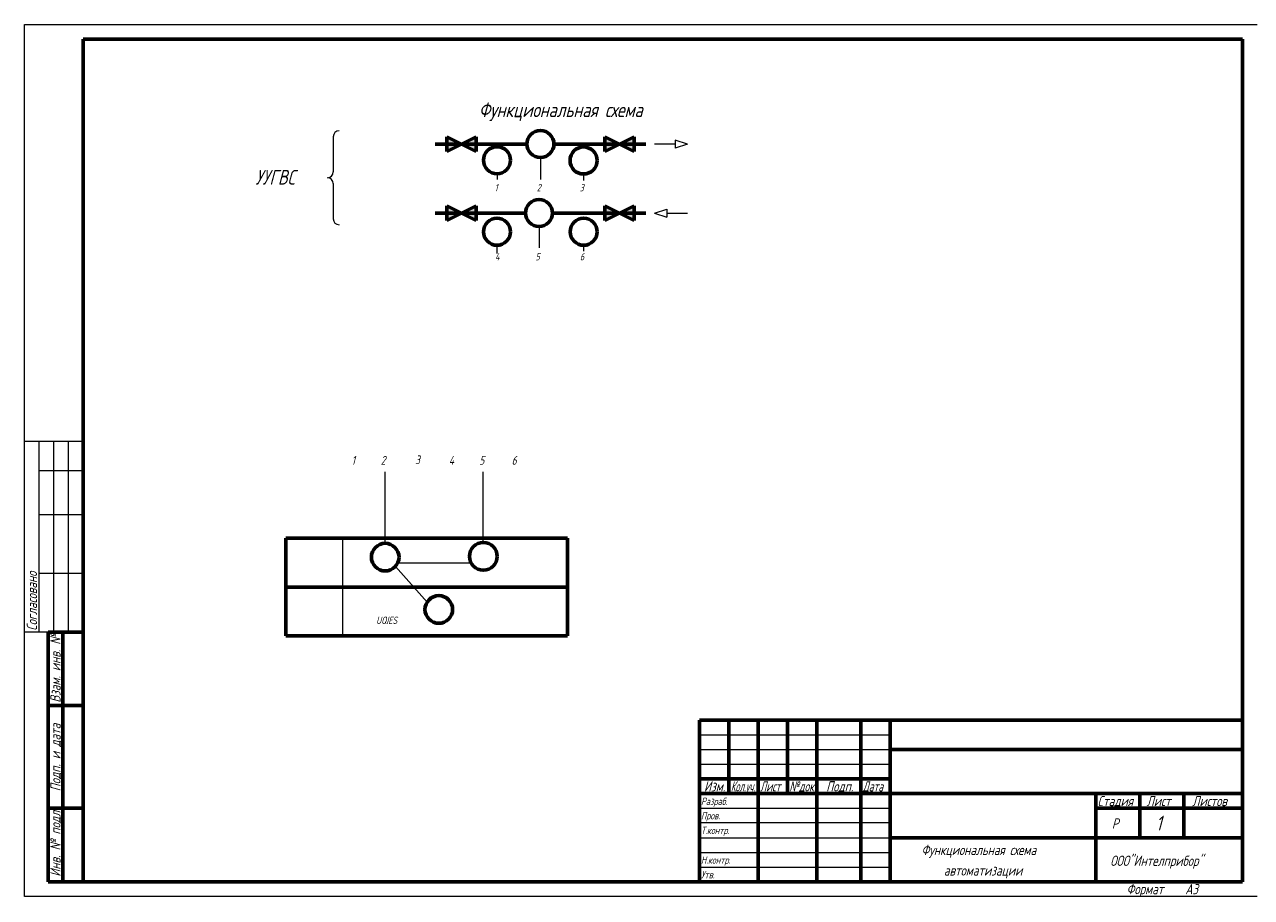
# Model space of a CAD drawing. Header units: millimetres. Extents: x 0 to 840, y 0 to 297.
# Tile 1 of 3: x 0 to 418, y 0 to 297. Entities that reach past the tile are written whole.
import ezdxf

# ---------------------------------------------------------------- set-up
doc = ezdxf.new("R2010")
doc.units = ezdxf.units.MM
doc.linetypes.add('K5LT_BASIC', pattern=[0])
doc.linetypes.add('K5LT_THIN', pattern=[0])
doc.layers.add('Системный слой', color=7, linetype='Continuous')
doc.styles.add('KTEXTSTYLE', font='gost_au.shx', dxfattribs={"width": 0.96, "height": 5})

# ---------------------------------------------------------------- blocks, each defined once
blk = doc.blocks.new('U22')
at = {"layer": 'Системный слой', "true_color": 0xffffff}
h = blk.add_hatch(color=7, dxfattribs=at)
h.paths.add_polyline_path([(143.8990161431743, 258.7853387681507), (143.8990161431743, 256.2853387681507), (143.8990161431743, 253.7853387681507), (148.8990161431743, 256.2853387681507)])
h.paths.add_polyline_path([(153.8990161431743, 258.7853387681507), (148.8990161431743, 256.2853387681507), (153.8990161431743, 253.7853387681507)])
at = {"layer": 'Системный слой', "color": 5, "linetype": 'K5LT_BASIC', "lineweight": 60, "true_color": 0x0000ff}
for p, q in [((143.8990161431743, 256.2853387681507), (143.8990161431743, 258.7853387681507)), ((143.8990161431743, 258.7853387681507), (153.8990161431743, 253.7853387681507)), ((153.8990161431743, 258.7853387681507), (143.8990161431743, 253.7853387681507)), ((143.8990161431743, 253.7853387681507), (143.8990161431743, 256.2853387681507)), ((153.8990161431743, 253.7853387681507), (153.8990161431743, 258.7853387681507))]:
    blk.add_line(p, q, dxfattribs=at)
blk = doc.blocks.new('U23')
at = {"layer": 'Системный слой', "color": 7, "linetype": 'K5LT_THIN', "lineweight": 18}
for p, q in [((221.7098877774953, 256.2853387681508), (214.6850985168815, 256.2853387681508)), ((225.903837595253, 256.2853387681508), (221.7098877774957, 257.6360913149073)), ((221.7098877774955, 257.6360913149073), (221.7098877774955, 254.9345862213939)), ((225.903837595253, 256.2853387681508), (221.7098877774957, 254.9345862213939))]:
    blk.add_line(p, q, dxfattribs=at)
blk = doc.blocks.new('U24')
at = {"layer": 'Системный слой', "color": 7, "linetype": 'K5LT_THIN', "lineweight": 18}
for p, q in [((214.6850985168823, 232.7880441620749), (218.8790483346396, 234.1387967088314)), ((218.8790483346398, 234.1387967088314), (218.8790483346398, 231.437291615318)), ((214.6850985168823, 232.7880441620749), (218.8790483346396, 231.437291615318)), ((218.87904833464, 232.7880441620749), (225.9038375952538, 232.7880441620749))]:
    blk.add_line(p, q, dxfattribs=at)
blk = doc.blocks.new('U25')
at = {"layer": 'Системный слой', "true_color": 0xffffff}
h = blk.add_hatch(color=7, dxfattribs=at)
h.paths.add_polyline_path([(207.6850985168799, 258.7853387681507), (202.6850985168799, 256.2853387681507), (207.6850985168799, 253.7853387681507), (207.6850985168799, 256.2853387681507)])
h.paths.add_polyline_path([(197.6850985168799, 258.7853387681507), (197.6850985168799, 253.7853387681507), (202.6850985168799, 256.2853387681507)])
at = {"layer": 'Системный слой', "color": 5, "linetype": 'K5LT_BASIC', "lineweight": 60, "true_color": 0x0000ff}
for p, q in [((207.6850985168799, 258.7853387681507), (197.6850985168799, 253.7853387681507)), ((197.6850985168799, 253.7853387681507), (197.6850985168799, 258.7853387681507)), ((197.6850985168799, 258.7853387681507), (207.6850985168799, 253.7853387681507)), ((207.6850985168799, 256.2853387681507), (207.6850985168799, 258.7853387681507)), ((207.6850985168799, 253.7853387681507), (207.6850985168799, 256.2853387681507))]:
    blk.add_line(p, q, dxfattribs=at)
blk = doc.blocks.new('U26')
at = {"layer": 'Системный слой', "true_color": 0xffffff}
h = blk.add_hatch(color=7, dxfattribs=at)
h.paths.add_polyline_path([(143.8990161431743, 235.2880441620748), (143.8990161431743, 232.7880441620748), (143.8990161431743, 230.2880441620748), (148.8990161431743, 232.7880441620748)])
h.paths.add_polyline_path([(153.8990161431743, 235.2880441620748), (148.8990161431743, 232.7880441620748), (153.8990161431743, 230.2880441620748)])
at = {"layer": 'Системный слой', "color": 5, "linetype": 'K5LT_BASIC', "lineweight": 60, "true_color": 0x0000ff}
for p, q in [((143.8990161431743, 232.7880441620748), (143.8990161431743, 235.2880441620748)), ((143.8990161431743, 235.2880441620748), (153.8990161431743, 230.2880441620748)), ((153.8990161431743, 235.2880441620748), (143.8990161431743, 230.2880441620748)), ((153.8990161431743, 230.2880441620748), (153.8990161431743, 235.2880441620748)), ((143.8990161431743, 230.2880441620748), (143.8990161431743, 232.7880441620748))]:
    blk.add_line(p, q, dxfattribs=at)
blk = doc.blocks.new('U27')
at = {"layer": 'Системный слой', "true_color": 0xffffff}
h = blk.add_hatch(color=7, dxfattribs=at)
h.paths.add_polyline_path([(197.6850985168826, 235.2880441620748), (197.6850985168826, 232.7880441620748), (197.6850985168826, 230.2880441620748), (202.6850985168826, 232.7880441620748)])
h.paths.add_polyline_path([(207.6850985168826, 235.2880441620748), (202.6850985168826, 232.7880441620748), (207.6850985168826, 230.2880441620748)])
at = {"layer": 'Системный слой', "color": 5, "linetype": 'K5LT_BASIC', "lineweight": 60, "true_color": 0x0000ff}
for p, q in [((197.6850985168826, 232.7880441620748), (197.6850985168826, 235.2880441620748)), ((197.6850985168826, 235.2880441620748), (207.6850985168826, 230.2880441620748)), ((207.6850985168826, 235.2880441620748), (197.6850985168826, 230.2880441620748)), ((207.6850985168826, 230.2880441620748), (207.6850985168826, 235.2880441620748)), ((197.6850985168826, 230.2880441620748), (197.6850985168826, 232.7880441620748))]:
    blk.add_line(p, q, dxfattribs=at)
blk = doc.blocks.new('U34')
at = {"layer": 'Системный слой', "color": 7, "linetype": 'K5LT_THIN', "lineweight": 18}
for p, q in [((105.1975499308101, 258.8033153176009), (105.1975499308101, 246.8033153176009)), ((105.1975499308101, 242.8033153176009), (105.1975499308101, 230.8033153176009))]:
    blk.add_line(p, q, dxfattribs=at)
for centre, start, end in [((107.1975499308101, 258.8033153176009), 90, 180), ((103.1975499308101, 246.8033153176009), 270, 0), ((103.1975499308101, 242.8033153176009), 0, 90), ((107.1975499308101, 230.8033153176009), 180, 270)]:
    blk.add_arc(centre, 2, start, end, dxfattribs=at)

msp = doc.modelspace()

# ---------------------------------------------------------------- linework, layer by layer
at = {"color": 7, "linetype": 'K5LT_THIN', "lineweight": 18}
for p, q in [((0, 0), (0, 297)), ((0, 297), (420, 297)), ((20, 155), (3.980102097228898e-15, 155)), ((5, 90), (5.000000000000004, 155)), ((10, 90), (10, 155)), ((15, 90), (15, 155)), ((20, 145), (5.000000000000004, 145)), ((20, 130), (5.000000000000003, 130)), ((20, 110), (5.000000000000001, 110)), ((20, 90), (0, 90)), ((230, 55), (295, 55)), ((230, 50), (295, 50)), ((230, 45), (295, 45)), ((230, 30), (295, 30)), ((230, 25.18458557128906), (295, 25.18458557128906)), ((230, 20), (295, 20)), ((230, 15), (295, 15)), ((230, 10), (295, 10)), ((420, 0), (0, 0))]:
    msp.add_line(p, q, dxfattribs=at)
at = {"color": 5, "linetype": 'K5LT_BASIC', "lineweight": 60, "true_color": 0x0000ff}
for p, q in [((20, 5), (20, 292)), ((20, 292), (415, 292)), ((415, 292), (415, 5)), ((8, 5.000000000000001), (8.000000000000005, 90)), ((20.00000000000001, 90), (8.000000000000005, 90)), ((13, 5.000000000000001), (13.00000000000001, 90)), ((20, 65), (8.000000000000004, 65)), ((230, 60), (415, 60)), ((230, 5), (230, 60)), ((240, 55), (240, 60)), ((250, 5), (250, 60)), ((260, 55), (260, 60)), ((270, 5), (270, 60)), ((285, 5), (285, 60)), ((295, 5), (295, 60)), ((240, 50), (240, 55)), ((260, 50), (260, 55)), ((240, 45), (240, 50)), ((260, 45), (260, 50)), ((295, 50), (365, 50)), ((365, 50), (415, 50)), ((240, 40), (240, 45)), ((260, 40), (260, 45)), ((230, 40), (250, 40)), ((240, 35), (240, 40)), ((250, 40), (270, 40)), ((260, 35), (260, 40)), ((270, 40), (285, 40)), ((285, 40), (295, 40)), ((230, 35), (250, 35)), ((250, 35), (270, 35)), ((270, 35), (285, 35)), ((285, 35), (295, 35)), ((295, 35), (365, 35)), ((365, 35), (415, 35)), ((365, 20), (365, 35)), ((380, 20), (380, 35)), ((395, 20), (395, 35)), ((20, 30), (8.000000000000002, 30)), ((365, 30), (380, 30)), ((380, 30), (395, 30)), ((395, 30), (415, 30)), ((295, 20), (365, 20)), ((365, 5), (365, 20)), ((365, 20), (415, 20)), ((20, 5), (8, 5.000000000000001)), ((415, 5), (20, 5))]:
    msp.add_line(p, q, dxfattribs=at)
at = {"layer": 'Системный слой', "color": 5, "linetype": 'K5LT_BASIC', "lineweight": 60, "true_color": 0x0000ff}
for p, q in [((139.8990161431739, 256.2853387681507), (171.1845308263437, 256.2853387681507)), ((139.8990161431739, 256.2853387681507), (171.1845308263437, 256.2853387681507)), ((180.3995838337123, 256.2853387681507), (211.6850985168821, 256.2853387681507)), ((139.8990161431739, 232.7880441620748), (170.7046107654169, 232.7880441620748)), ((179.9196637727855, 232.7880441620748), (211.6850985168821, 232.7880441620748)), ((89, 122), (185, 122)), ((89, 122), (89, 88.76149135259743)), ((185, 122), (185, 88.76149135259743)), ((89, 105.2852321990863), (185, 105.2852321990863)), ((89, 88.76149135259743), (185, 88.76149135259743))]:
    msp.add_line(p, q, dxfattribs=at)
at = {"layer": 'Системный слой', "color": 7, "linetype": 'K5LT_THIN', "lineweight": 18}
for p, q in [((175.7920573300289, 251.677812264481), (175.7920573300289, 244.2403386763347)), ((161.0144702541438, 246.1748497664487), (161.0144702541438, 244.1748497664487)), ((190.4838465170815, 246.0872421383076), (190.4838465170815, 243.8490882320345)), ((175.3121372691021, 228.1805176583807), (175.3121372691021, 220.8865335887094)), ((160.9691912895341, 221.8028768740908), (160.9691912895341, 219.0099769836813)), ((190.5074639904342, 221.8028768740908), (190.5074639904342, 219.778496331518)), ((122.8598437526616, 120.5382222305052), (122.8598437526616, 144.6030569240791)), ((156.3264630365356, 120.5382222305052), (156.3264630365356, 144.6030569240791)), ((108.3279775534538, 122), (108.3279775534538, 88.76149135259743)), ((127.1977946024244, 113.6601713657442), (152.141428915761, 113.6601713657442)), ((126.3883499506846, 112.4092324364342), (137.1948406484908, 100.2747753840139))]:
    msp.add_line(p, q, dxfattribs=at)
at = {"layer": 'Системный слой', "color": 5, "linetype": 'K5LT_BASIC', "lineweight": 60, "true_color": 0x0000ff}
for centre, radius in [((175.7920573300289, 256.2853387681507), 4.607526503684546), ((161.0144702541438, 250.7823762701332), 4.607526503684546), ((190.4838465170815, 250.6947686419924), 4.607526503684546), ((175.3121372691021, 232.7880441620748), 4.607526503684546), ((160.9691912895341, 226.4104033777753), 4.607526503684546), ((190.5074639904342, 226.4104033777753), 4.607526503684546), ((122.8865885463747, 115.5624690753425), 4.712243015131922), ((156.3264630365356, 115.8259792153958), 4.712243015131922), ((141.1664691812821, 97.73875467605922), 4.712243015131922)]:
    msp.add_circle(centre, radius, dxfattribs=at)

# ---------------------------------------------------------------- block references
at = {"layer": 'Системный слой'}
for name in ['U34', 'U22', 'U25', 'U23', 'U26', 'U27', 'U24']:
    msp.add_blockref(name, (0, 0), dxfattribs=at)

# ---------------------------------------------------------------- texts
at = {"color": 7, "char_height": 2.5, "attachment_point": 1, "rotation": 90, "style": 'KTEXTSTYLE'}
for s, insert in [('\\H3.5;\\W0.965;\\Q15;\\Q15;Согласовано', (0.7733259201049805, 90.5)), ('\\H3.5;\\W0.965;\\Q15;\\Q15;Взам. инв. №', (8.773325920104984, 65.98201179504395)), ('\\H3.5;\\W0.965;\\Q15;\\Q15;Подп. и дата', (8.773325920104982, 35.79680347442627)), ('\\H3.5;\\W0.965;\\Q15;\\Q15;Инв. № подл.', (8.77332592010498, 6.711615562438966))]:
    msp.add_mtext(s, dxfattribs=dict(at, insert=insert))
at = {"color": 7, "char_height": 2.5, "attachment_point": 1, "style": 'KTEXTSTYLE'}
for s, insert in [('\\H3.5;\\W0.965;\\Q15;\\Q15;Изм.', (231.5273439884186, 39.2266731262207)), ('\\H3.5;\\W0.965;\\Q15;\\Q15;\\W0.735;Кол.уч.', (240.6510105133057, 39.2266731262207)), ('\\H3.5;\\W0.965;\\Q15;\\Q15;\\W0.816;Лист', (250.5979795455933, 39.2266731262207)), ('\\H3.5;\\W0.965;\\Q15;\\Q15;\\W0.859;№док.', (260.5693683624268, 39.2266731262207)), ('\\H3.5;\\W0.965;\\Q15;\\Q15;Подп.', (273.1476039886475, 39.2266731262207)), ('\\H3.5;\\W0.965;\\Q15;\\Q15;\\W0.816;Дата', (285.5979795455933, 39.2266731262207)), ('\\H3.5;\\W0.965;\\Q15;\\Q15;\\H2.50;Разраб.', (230.5, 33.63333702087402)), ('\\H3.5;\\W0.965;\\Q15;\\Q15;Стадия', (365.6585216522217, 34.2266731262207)), ('\\H3.5;\\W0.965;\\Q15;\\Q15;Лист', (382.3253960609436, 34.2266731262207)), ('\\H3.5;\\W0.965;\\Q15;\\Q15;Листов', (397.880708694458, 34.2266731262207)), ('\\H3.5;\\W0.965;\\Q15;\\Q15;\\H2.50;Пров.', (230.5, 28.72563171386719)), ('\\H3.5;\\W0.965;\\Q15;\\Q15;Р', (370.5202398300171, 26.57667541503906)), ('\\H3.5;\\W0.965;\\Q15;\\Q15;\\H5.00;1', (385.5316667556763, 27.46667861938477)), ('\\H3.5;\\W0.965;\\Q15;\\Q15;\\H2.50;Т.контр.', (230.5, 23.72563552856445)), ('\\H3.5;\\W0.965;\\Q15;\\Q15;Функциональная схема', (305.6100330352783, 17.57667541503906)), ('\\H3.5;\\W0.965;\\Q15;\\Q15;\\H2.50;Н.контр.', (230.5, 13.63334274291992)), ('\\H3.5;\\W0.965;\\Q15;\\Q15;ООО"Интелприбор"', (369.9624290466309, 13.87667465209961)), ('\\H3.5;\\W0.965;\\Q15;\\Q15;\\H2.50;Утв.', (230.5, 8.633342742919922)), ('\\H3.5;\\W0.965;\\Q15;\\Q15;автоматизации', (313.2498779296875, 10.57667541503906)), ('\\H3.5;\\W0.965;\\Q15;\\Q15;Формат', (375.5, 4.22667407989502)), ('\\H3.5;\\W0.965;\\Q15;\\Q15;A3', (395.5, 4.22667407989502))]:
    msp.add_mtext(s, dxfattribs=dict(at, insert=insert))
at = {"layer": 'Системный слой', "color": 7, "char_height": 2.5, "attachment_point": 1, "style": 'KTEXTSTYLE'}
for s, insert in [('\\H3.5;\\W0.965;\\Q15;\\Q15;\\H5.00;Функциональная схема', (154.7694962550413, 270.4504073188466)), ('\\H3.5;\\W0.965;\\Q15;\\Q15;\\H5.00;УУГВС', (78.69551001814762, 247.4785412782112)), ('\\H3.5;\\W0.965;\\Q15;\\Q15;\\H2.50;1', (160.1814904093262, 242.6804235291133)), ('\\H3.5;\\W0.965;\\Q15;\\Q15;\\H2.50;2', (174.5212898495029, 242.6804235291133)), ('\\H3.5;\\W0.965;\\Q15;\\Q15;\\H2.50;3', (189.1474392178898, 242.6804235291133)), ('\\H3.5;\\W0.965;\\Q15;\\Q15;\\H2.50;4', (160.3300741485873, 219.1831289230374)), ('\\H3.5;\\W0.965;\\Q15;\\Q15;\\H2.50;5', (174.0946452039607, 219.1831289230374)), ('\\H3.5;\\W0.965;\\Q15;\\Q15;\\H2.50;6', (189.2276658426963, 219.1604892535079)), ('\\H3.5;\\W0.965;\\Q15;\\Q15;\\H3.00;1', (111.4289784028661, 150.0467171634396)), ('\\H3.5;\\W0.965;\\Q15;\\Q15;\\H3.00;2', (121.379897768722, 150.0467171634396)), ('\\H3.5;\\W0.965;\\Q15;\\Q15;\\H3.00;3', (133.0801766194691, 150.2342887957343)), ('\\H3.5;\\W0.965;\\Q15;\\Q15;\\H3.00;4', (144.5771123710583, 150.0467171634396)), ('\\H3.5;\\W0.965;\\Q15;\\Q15;\\H3.00;5', (154.949511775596, 150.0467171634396)), ('\\H3.5;\\W0.965;\\Q15;\\Q15;\\H3.00;6', (165.9841290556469, 150.0467171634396))]:
    msp.add_mtext(s, dxfattribs=dict(at, insert=insert))
at = {"layer": 'Системный слой', "color": 7, "insert": (119.805246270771, 95.30540294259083), "char_height": 2.5, "attachment_point": 1, "rotation": 0.017933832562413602, "style": 'KTEXTSTYLE'}
msp.add_mtext('\\H3.5;\\W0.965;\\Q15;\\Q15;\\H2.50;UQIES', dxfattribs=at)

doc.saveas('drawing.dxf')
